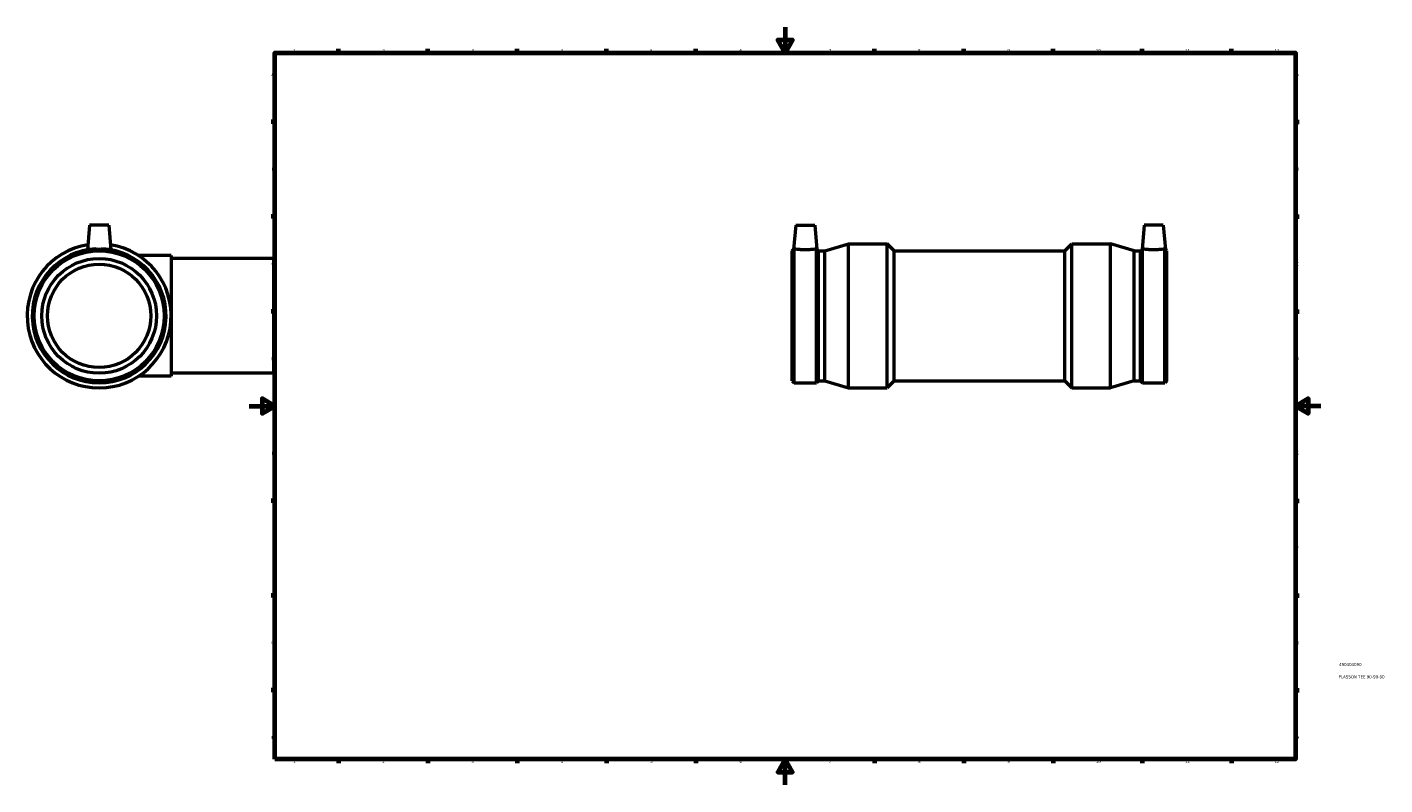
# Model space of a CAD drawing. Header units: millimetres. Extents: x -174 to 1601, y -1069 to 1179.
# Tile 4 of 8: x -174 to 891, y 0 to 594. Entities that reach past the tile are written whole.
import ezdxf

# ---------------------------------------------------------------- set-up
doc = ezdxf.new("R2010")
doc.units = ezdxf.units.MM
for name, color, linetype, lineweight in [('Border (ISO)', 7, 'Continuous', 70), ('Title (ISO)', 7, 'Continuous', 50), ('Visible (ISO)', 7, 'Continuous', 50)]:
    doc.layers.add(name, color=color, linetype=linetype, lineweight=lineweight)
doc.styles.add('Note Text (ISO)', font='tahoma.ttf')

# ---------------------------------------------------------------- blocks, each defined once
blk = doc.blocks.new('Borders Default Border')
at = {"layer": 'Border (ISO)'}
for p, q in [((70.1, 574), (70.1, 576.9)), ((140.2, 574), (140.2, 576.9)), ((210.2, 574), (210.2, 576.9)), ((280.3, 574), (280.3, 576.9)), ((350.4, 574), (350.4, 576.9)), ((490.6, 574), (490.6, 576.9)), ((560.7, 574), (560.7, 576.9)), ((630.8, 574), (630.8, 576.9)), ((700.8, 574), (700.8, 576.9)), ((770.9, 574), (770.9, 576.9)), ((20, 519.7), (17.1, 519.7)), ((821, 519.7), (823.9, 519.7)), ((20, 445.5), (17.1, 445.5)), ((821, 445.5), (823.9, 445.5)), ((20, 371.2), (17.1, 371.2)), ((821, 371.2), (823.9, 371.2)), ((20, 222.7), (17.1, 222.7)), ((821, 222.7), (823.9, 222.7)), ((20, 148.5), (17.1, 148.5)), ((821, 148.5), (823.9, 148.5)), ((20, 74.3), (17.1, 74.3)), ((821, 74.3), (823.9, 74.3)), ((70.1, 20), (70.1, 17.1)), ((140.2, 20), (140.2, 17.1)), ((210.2, 20), (210.2, 17.1)), ((280.3, 20), (280.3, 17.1)), ((350.4, 20), (350.4, 17.1)), ((490.6, 20), (490.6, 17.1)), ((560.7, 20), (560.7, 17.1)), ((630.8, 20), (630.8, 17.1)), ((700.8, 20), (700.8, 17.1)), ((770.9, 20), (770.9, 17.1))]:
    blk.add_line(p, q, dxfattribs=at)
at = {"layer": 'Border (ISO)', "flags": 128}
for points in [[(420.5, 594), (420.5, 574), (414.7, 584), (426.3, 584), (420.5, 574)], [(20, 20), (20, 574), (821, 574), (821, 20), (20, 20)], [(0, 297), (20, 297), (10, 302.8), (10, 291.2), (20, 297)], [(841, 297), (821, 297), (831, 302.8), (831, 291.2), (821, 297)], [(420.5, 0), (420.5, 20), (414.7, 10), (426.3, 10), (420.5, 20)]]:
    blk.add_lwpolyline(points, dxfattribs=at)
at = {"layer": 'Border (ISO)', "color": 232, "true_color": 0xca0064, "char_height": 2.5, "attachment_point": 7, "style": 'Note Text (ISO)'}
for s, insert in [('1', (34.5, 574.4)), ('2', (104.4, 574.4)), ('3', (174.4, 574.3)), ('4', (244.4, 574.4)), ('5', (314.6, 574.3)), ('6', (384.7, 574.3)), ('7', (454.8, 574.4)), ('8', (524.8, 574.3)), ('9', (594.9, 574.4)), ('10', (664.3, 574.3)), ('11', (734.4, 574.4)), ('12', (804.5, 574.4)), ('A', (17.3, 555.6)), ('A', (821.6, 555.6)), ('B', (17.6, 481.4)), ('B', (821.9, 481.4)), ('C', (17.4, 407.1)), ('C', (821.7, 407.1)), ('D', (17.4, 332.9)), ('D', (821.7, 332.9)), ('E', (17.6, 258.6)), ('E', (821.9, 258.6)), ('F', (17.7, 184.4)), ('F', (822, 184.4)), ('G', (17.3, 110.1)), ('G', (821.6, 110.1)), ('H', (17.4, 35.9)), ('H', (821.7, 35.9)), ('1', (34.5, 17.1)), ('2', (104.4, 17.1)), ('3', (174.4, 17)), ('4', (244.4, 17.1)), ('5', (314.6, 17)), ('6', (384.7, 17)), ('7', (454.8, 17.1)), ('8', (524.8, 17)), ('9', (594.9, 17.1)), ('10', (664.3, 17)), ('11', (734.4, 17.1)), ('12', (804.5, 17.1))]:
    blk.add_mtext(s, dxfattribs=dict(at, insert=insert))
blk = doc.blocks.new('Title Blocks ISO')
at = {"layer": 'Title (ISO)', "color": 232, "true_color": 0xca0064, "style": 'Note Text (ISO)'}
for tag, p in [('PART_NUMBER_001', (34.2, 73.1)), ('DESCRIPTION_001', (33.8, 63.4))]:
    blk.add_attdef(tag, p, '', height=2.5, dxfattribs=at)

msp = doc.modelspace()

# ---------------------------------------------------------------- linework, layer by layer
at = {"layer": 'Visible (ISO)'}
for p, q in [((-125.291, 438.677), (-126.977, 419.413)), ((-110.291, 438.677), (-125.291, 438.677)), ((-110.291, 438.677), (-108.606, 419.413)), ((428.826, 438.677), (427.174, 419.788)), ((428.826, 438.677), (443.826, 438.677)), ((443.826, 438.677), (445.479, 419.788)), ((702.236, 438.677), (700.584, 419.788)), ((717.236, 438.677), (702.236, 438.677)), ((717.236, 438.677), (718.889, 419.788)), ((426.031, 418.646), (427.174, 419.788)), ((426.031, 316.709), (426.031, 418.646)), ((427.608, 315.132), (427.608, 420.154)), ((445.045, 315.132), (445.045, 420.154)), ((446.621, 418.646), (445.479, 419.788)), ((446.621, 316.709), (446.621, 418.646)), ((446.621, 418.646), (451.769, 418.646)), ((451.769, 418.646), (470.131, 424.177)), ((451.769, 316.709), (451.769, 418.646)), ((470.131, 311.177), (470.131, 424.177)), ((470.131, 424.177), (500.496, 424.177)), ((500.496, 311.177), (500.496, 424.177)), ((506.146, 418.527), (500.496, 424.177)), ((506.146, 316.827), (506.146, 418.527)), ((506.146, 418.527), (639.916, 418.527)), ((639.916, 418.527), (645.566, 424.177)), ((639.916, 316.827), (639.916, 418.527)), ((645.566, 311.177), (645.566, 424.177)), ((645.566, 424.177), (675.931, 424.177)), ((675.931, 311.177), (675.931, 424.177)), ((694.294, 418.646), (675.931, 424.177)), ((694.294, 316.709), (694.294, 418.646)), ((694.294, 418.646), (699.441, 418.646)), ((699.441, 418.646), (700.584, 419.788)), ((699.441, 316.709), (699.441, 418.646)), ((701.018, 315.132), (701.018, 420.154)), ((718.455, 315.132), (718.455, 420.154)), ((720.031, 418.646), (718.889, 419.788)), ((720.031, 316.709), (720.031, 418.646)), ((-61.291, 414.927), (-86.813, 414.927)), ((-61.291, 414.927), (-61.291, 320.427)), ((19.209, 412.677), (-61.291, 412.677)), ((19.209, 322.677), (19.209, 412.677)), ((-61.291, 320.427), (-86.813, 320.427)), ((19.209, 322.677), (-61.291, 322.677)), ((426.031, 316.709), (427.608, 315.132)), ((427.608, 315.132), (445.045, 315.132)), ((446.621, 316.709), (445.045, 315.132)), ((446.621, 316.709), (451.769, 316.709)), ((451.769, 316.709), (470.131, 311.177)), ((470.131, 311.177), (500.496, 311.177)), ((506.146, 316.827), (500.496, 311.177)), ((506.146, 316.827), (639.916, 316.827)), ((639.916, 316.827), (645.566, 311.177)), ((645.566, 311.177), (675.931, 311.177)), ((694.294, 316.709), (675.931, 311.177)), ((694.294, 316.709), (699.441, 316.709)), ((699.441, 316.709), (701.018, 315.132)), ((701.018, 315.132), (718.455, 315.132)), ((720.031, 316.709), (718.455, 315.132))]:
    msp.add_line(p, q, dxfattribs=at)
for radius in [50.969, 45, 40.5]:
    msp.add_circle((-117.791, 367.677), radius, dxfattribs=at)
for radius, start, end in [(56.5, 98.990522, 81.009478), (52.545, 92.921061, 87.078939)]:
    msp.add_arc((-117.791, 367.677), radius, start, end, dxfattribs=at)
for points, knots in [([(-115.114, 420.154), (-115.973, 419.911), (-116.904, 419.788), (-118.679, 419.788), (-119.609, 419.911), (-120.469, 420.154)], [1.587816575, 1.587816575, 1.587816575, 1.587816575, 1.853947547, 1.853947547, 2.120078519, 2.120078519, 2.120078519, 2.120078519]), ([(445.045, 420.154), (444.96, 420.14), (444.862, 420.123), (444.289, 420.03), (443.591, 419.923), (441.979, 419.72), (440.956, 419.611), (438.705, 419.456), (437.479, 419.413), (435.174, 419.413), (433.947, 419.456), (431.697, 419.611), (430.673, 419.72), (429.061, 419.923), (428.364, 420.03), (427.79, 420.123), (427.692, 420.14), (427.608, 420.154)], [1.64393561, 1.64393561, 1.64393561, 1.64393561, 1.72686363, 1.72686363, 2.07198239, 2.07198239, 2.41773607, 2.41773607, 2.76348975, 2.76348975, 3.10924344, 3.10924344, 3.45499712, 3.45499712, 3.80011587, 3.80011587, 3.8830439, 3.8830439, 3.8830439, 3.8830439]), ([(718.455, 420.154), (718.37, 420.14), (718.272, 420.123), (717.699, 420.03), (717.001, 419.923), (715.389, 419.72), (714.366, 419.611), (712.115, 419.456), (710.889, 419.413), (709.736, 419.413), (708.584, 419.413), (707.357, 419.456), (705.107, 419.611), (704.083, 419.72), (702.471, 419.923), (701.774, 420.03), (701.2, 420.123), (701.102, 420.14), (701.018, 420.154)], [4.40742536, 4.40742536, 4.40742536, 4.40742536, 4.49035339, 4.49035339, 4.83547215, 4.83547215, 5.18122583, 5.18122583, 5.52697951, 5.52697951, 5.52697951, 5.87273319, 5.87273319, 6.21848687, 6.21848687, 6.56360563, 6.56360563, 6.64653366, 6.64653366, 6.64653366, 6.64653366])]:
    msp.add_open_spline(points, degree=3, knots=knots, dxfattribs=at)
for points in [[(427.608, 420.154), (427.321, 419.911), (427.174, 419.788), (427.174, 419.788)], [(445.479, 419.788), (445.479, 419.788), (445.331, 419.911), (445.045, 420.154)], [(701.018, 420.154), (700.731, 419.911), (700.584, 419.788), (700.584, 419.788)], [(718.889, 419.788), (718.889, 419.788), (718.741, 419.911), (718.455, 420.154)]]:
    msp.add_open_spline(points, degree=3, dxfattribs=at)

# ---------------------------------------------------------------- block references
msp.add_blockref('Borders Default Border', (0, 0))
msp.add_blockref('Title Blocks ISO', (821, 20)).add_auto_attribs({'PART_NUMBER_001': '490404090', 'DESCRIPTION_001': 'PLASSON TEE 90-90-90'})

doc.saveas('drawing.dxf')
